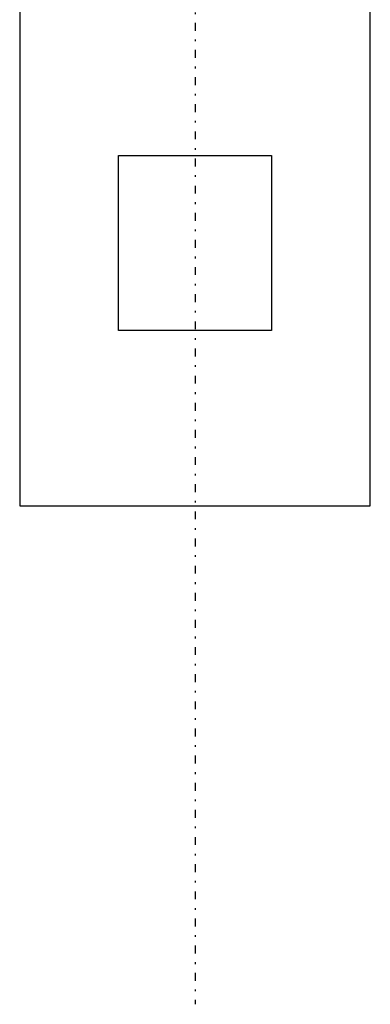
# Model space of a CAD drawing. Extents: x -105 to 105, y -139 to 487.
# Tile 1 of 5: x -10 to 10, y -139 to -83. Entities that reach past the tile are written whole.
import ezdxf

# ---------------------------------------------------------------- set-up
doc = ezdxf.new("R2010")
doc.units = 0
doc.linetypes.add('CENTER', pattern=[1.5, 0.45, -0.5, 0.05, -0.5])
doc.layers.add('AM_0', color=7, linetype='CONTINUOUS')
doc.layers.add('AM_7', color=7, linetype='CENTER')

msp = doc.modelspace()

# ---------------------------------------------------------------- linework, layer by layer
at = {"layer": 'AM_0', "color": 7, "linetype": 'CONTINUOUS'}
for p, q in [((-10, -80.5), (-10, -110.5)), ((10, -110.5), (10, -80.5)), ((-4.359, -100.5), (-4.359, -90.5)), ((-4.359, -90.5), (4.359, -90.5)), ((4.359, -90.5), (4.359, -100.5)), ((4.359, -100.5), (-4.359, -100.5)), ((-10, -110.5), (10, -110.5))]:
    msp.add_line(p, q, dxfattribs=at)
at = {"layer": 'AM_7', "color": 4, "linetype": 'CENTER'}
msp.add_line((0, 487.475), (0, -138.975), dxfattribs=at)

doc.saveas('drawing.dxf')
